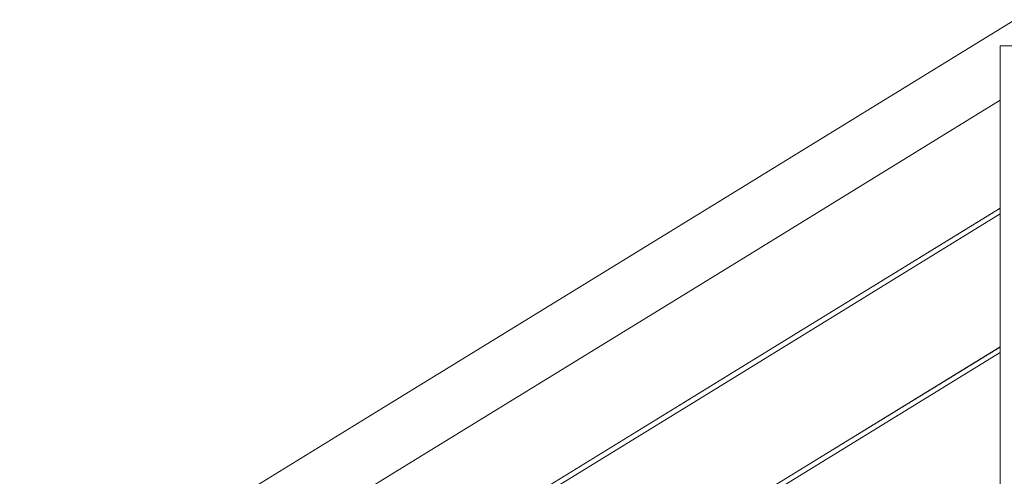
# Model space of a CAD drawing. Header units: millimetres. Extents: x -101298 to -58298, y 45839 to 66839.
# Tile 35 of 124: x -84627 to -83822, y 53163 to 53537. Entities that reach past the tile are written whole.
import ezdxf

# ---------------------------------------------------------------- set-up
doc = ezdxf.new("R2010")
doc.units = ezdxf.units.MM
doc.header["$MEASUREMENT"] = 0
doc.linetypes.add('Wipeout_Contour', pattern=[1000, 0, -1000])
doc.layers.add('Nowe_Konstrukcja - Schody', color=7, linetype='Continuous')
doc.layers.add('Nowe_Konstrukcja - Ściany zew', color=7, linetype='Continuous')
doc.layers.add('Nowe_Konstrukcja - Schody_Nr_pióra__101', color=250, linetype='Continuous', lineweight=13, true_color=0x333333)

msp = doc.modelspace()

# ---------------------------------------------------------------- wipeouts: each hides what was drawn before it
at = {"color": 254, "linetype": 'Wipeout_Contour', "lineweight": 0, "ltscale": 697845.676142}
msp.add_wipeout([(-84627.26, 52975.44), (-84627.26, 52891.14), (-84624.99, 52889.59), (-84608.35, 52901.08), (-83825.6, 53382.54), (-83825.6, 53470.84), (-84593.61, 52998.45)], dxfattribs=at).dxf.layer = 'Nowe_Konstrukcja - Ściany zew'

# ---------------------------------------------------------------- next in the draw order: wipeouts: each hides what was drawn before it
at = {"color": 254, "linetype": 'Wipeout_Contour', "lineweight": 0, "ltscale": 597709.060031}
msp.add_wipeout([(-84606.17, 52897.72), (-84621.49, 52887.19), (-84593.61, 52868.13), (-84535.63, 52832.47), (-83825.6, 53269.2), (-83825.6, 53377.84)], dxfattribs=at).dxf.layer = 'Nowe_Konstrukcja - Ściany zew'

# ---------------------------------------------------------------- next in the draw order: wipeouts: each hides what was drawn before it
at = {"color": 254, "linetype": 'Wipeout_Contour', "lineweight": 0, "ltscale": 397837.358314}
msp.add_wipeout([(-83825.6, 53264.51), (-84531.82, 52830.12), (-84443.51, 52775.81), (-83825.6, 53155.87)], dxfattribs=at).dxf.layer = 'Nowe_Konstrukcja - Ściany zew'

# ---------------------------------------------------------------- next in the draw order: wipeouts: each hides what was drawn before it
at = {"color": 254, "linetype": 'Wipeout_Contour', "lineweight": 0, "ltscale": 399171.304135}
msp.add_wipeout([(-84619.87, 53038.76), (-84616.91, 53034.22), (-84336.52, 53206.68), (-84339.36, 53211.3)], dxfattribs=at).dxf.layer = 'Nowe_Konstrukcja - Schody'
at = {"color": 254, "linetype": 'Wipeout_Contour', "lineweight": 0, "ltscale": 1975703.180675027}
msp.add_wipeout([(-83825.6, 52697.84), (-84071.17, 52546.79), (-83936.31, 52463.84), (-83737.26, 52463.84), (-83737.26, 52576.07), (-83767.26, 52576.07), (-83767.26, 52636.07), (-83457.26, 52636.07), (-83457.26, 52748.29), (-83487.26, 52748.29), (-83487.26, 52808.29), (-83177.26, 52808.29), (-83177.26, 52920.51), (-83207.26, 52920.51), (-83207.26, 52980.51), (-82968.93, 52980.51), (-82968.93, 53224.76), (-83775.6, 52728.59), (-83775.6, 52463.84), (-83825.6, 52463.84)], dxfattribs=at).dxf.layer = 'Nowe_Konstrukcja - Ściany zew'

# ---------------------------------------------------------------- next in the draw order: wipeouts: each hides what was drawn before it
at = {"color": 254, "linetype": 'Wipeout_Contour', "lineweight": 0, "ltscale": 399146.878198}
msp.add_wipeout([(-84616.91, 53034.22), (-84612.49, 53027.42), (-84332.27, 53199.77), (-84336.52, 53206.68)], dxfattribs=at).dxf.layer = 'Nowe_Konstrukcja - Schody'

# ---------------------------------------------------------------- next in the draw order: wipeouts: each hides what was drawn before it
at = {"color": 254, "linetype": 'Wipeout_Contour', "lineweight": 0, "ltscale": 399114.964585}
msp.add_wipeout([(-84612.49, 53027.42), (-84607.26, 53019.4), (-84327.26, 53191.62), (-84332.27, 53199.77)], dxfattribs=at).dxf.layer = 'Nowe_Konstrukcja - Schody'

# ---------------------------------------------------------------- next in the draw order: wipeouts: each hides what was drawn before it
at = {"color": 254, "linetype": 'Wipeout_Contour', "lineweight": 0, "ltscale": 399080.422126}
msp.add_wipeout([(-84607.26, 53019.4), (-84602.04, 53011.38), (-84322.25, 53183.47), (-84327.26, 53191.62)], dxfattribs=at).dxf.layer = 'Nowe_Konstrukcja - Schody'

# ---------------------------------------------------------------- next in the draw order: wipeouts: each hides what was drawn before it
at = {"color": 254, "linetype": 'Wipeout_Contour', "lineweight": 0, "ltscale": 399048.509509}
msp.add_wipeout([(-84322.25, 53183.47), (-84602.04, 53011.38), (-84597.61, 53004.58), (-84318, 53176.57)], dxfattribs=at).dxf.layer = 'Nowe_Konstrukcja - Schody'

# ---------------------------------------------------------------- next in the draw order: wipeouts: each hides what was drawn before it
at = {"color": 254, "linetype": 'Wipeout_Contour', "lineweight": 0, "ltscale": 399024.085037}
msp.add_wipeout([(-84318, 53176.57), (-84597.61, 53004.58), (-84594.65, 53000.04), (-84315.16, 53171.95)], dxfattribs=at).dxf.layer = 'Nowe_Konstrukcja - Schody'

# ---------------------------------------------------------------- next in the draw order: wipeouts: each hides what was drawn before it
at = {"color": 254, "linetype": 'Wipeout_Contour', "lineweight": 0, "ltscale": 399010.866653}
msp.add_wipeout([(-84315.16, 53171.95), (-84594.65, 53000.04), (-84593.61, 52998.45), (-84314.16, 53170.33)], dxfattribs=at).dxf.layer = 'Nowe_Konstrukcja - Schody'

# ---------------------------------------------------------------- next in the draw order: wipeouts: each hides what was drawn before it
at = {"color": 254, "linetype": 'Wipeout_Contour', "lineweight": 0, "ltscale": 399184.523414}
msp.add_wipeout([(-84340.36, 53212.92), (-84620.91, 53040.36), (-84619.87, 53038.76), (-84339.36, 53211.3)], dxfattribs=at).dxf.layer = 'Nowe_Konstrukcja - Schody'

# ---------------------------------------------------------------- next in the draw order: wipeouts: each hides what was drawn before it
at = {"color": 254, "linetype": 'Wipeout_Contour', "lineweight": 0, "ltscale": 398591.180722}
msp.add_wipeout([(-84059.36, 53383.52), (-84339.36, 53211.3), (-84336.52, 53206.68), (-84056.52, 53378.9)], dxfattribs=at).dxf.layer = 'Nowe_Konstrukcja - Schody'

# ---------------------------------------------------------------- next in the draw order: wipeouts: each hides what was drawn before it
at = {"color": 254, "linetype": 'Wipeout_Contour', "lineweight": 0, "ltscale": 398566.874812}
msp.add_wipeout([(-84056.52, 53378.9), (-84336.52, 53206.68), (-84332.27, 53199.77), (-84052.27, 53371.99)], dxfattribs=at).dxf.layer = 'Nowe_Konstrukcja - Schody'

# ---------------------------------------------------------------- next in the draw order: wipeouts: each hides what was drawn before it
at = {"color": 254, "linetype": 'Wipeout_Contour', "lineweight": 0, "ltscale": 398535.1181}
msp.add_wipeout([(-84052.27, 53371.99), (-84332.27, 53199.77), (-84327.26, 53191.62), (-84047.26, 53363.84)], dxfattribs=at).dxf.layer = 'Nowe_Konstrukcja - Schody'

# ---------------------------------------------------------------- next in the draw order: wipeouts: each hides what was drawn before it
at = {"color": 254, "linetype": 'Wipeout_Contour', "lineweight": 0, "ltscale": 398500.745493}
msp.add_wipeout([(-84327.26, 53191.62), (-84322.25, 53183.47), (-84042.25, 53355.7), (-84047.26, 53363.84)], dxfattribs=at).dxf.layer = 'Nowe_Konstrukcja - Schody'

# ---------------------------------------------------------------- next in the draw order: wipeouts: each hides what was drawn before it
at = {"color": 254, "linetype": 'Wipeout_Contour', "lineweight": 0, "ltscale": 398468.989953}
msp.add_wipeout([(-84322.25, 53183.47), (-84318, 53176.57), (-84038, 53348.79), (-84042.25, 53355.7)], dxfattribs=at).dxf.layer = 'Nowe_Konstrukcja - Schody'

# ---------------------------------------------------------------- next in the draw order: wipeouts: each hides what was drawn before it
at = {"color": 254, "linetype": 'Wipeout_Contour', "lineweight": 0, "ltscale": 398444.685688}
msp.add_wipeout([(-84318, 53176.57), (-84315.16, 53171.95), (-84035.16, 53344.17), (-84038, 53348.79)], dxfattribs=at).dxf.layer = 'Nowe_Konstrukcja - Schody'

# ---------------------------------------------------------------- next in the draw order: wipeouts: each hides what was drawn before it
at = {"color": 254, "linetype": 'Wipeout_Contour', "lineweight": 0, "ltscale": 398431.532433}
msp.add_wipeout([(-84035.16, 53344.17), (-84315.16, 53171.95), (-84314.16, 53170.33), (-84034.16, 53342.55)], dxfattribs=at).dxf.layer = 'Nowe_Konstrukcja - Schody'

# ---------------------------------------------------------------- next in the draw order: wipeouts: each hides what was drawn before it
at = {"color": 254, "linetype": 'Wipeout_Contour', "lineweight": 0, "ltscale": 398604.335046}
msp.add_wipeout([(-84060.36, 53385.14), (-84340.36, 53212.92), (-84339.36, 53211.3), (-84059.36, 53383.52)], dxfattribs=at).dxf.layer = 'Nowe_Konstrukcja - Schody'

# ---------------------------------------------------------------- next in the draw order: linework, layer by layer
at = {"layer": 'Nowe_Konstrukcja - Schody_Nr_pióra__101', "color": 250, "linetype": 'Continuous', "lineweight": 13, "true_color": 0x333333}
msp.add_line((-84620.91, 53040.36), (-84340.36, 53212.92), dxfattribs=at)

# ---------------------------------------------------------------- next in the draw order: wipeouts: each hides what was drawn before it
at = {"color": 254, "linetype": 'Wipeout_Contour', "lineweight": 0, "ltscale": 398049.124138}
msp.add_wipeout([(-84059.36, 53383.52), (-84056.52, 53378.9), (-83809.86, 53530.62), (-83812.7, 53535.24)], dxfattribs=at).dxf.layer = 'Nowe_Konstrukcja - Schody'

# ---------------------------------------------------------------- next in the draw order: wipeouts: each hides what was drawn before it
at = {"color": 254, "linetype": 'Wipeout_Contour', "lineweight": 0, "ltscale": 696373.782647}
msp.add_wipeout([(-83809.86, 53530.62), (-84056.52, 53378.9), (-84052.27, 53371.99), (-83825.6, 53511.42), (-83825.6, 53515.56), (-83818.86, 53515.56), (-83805.61, 53523.71)], dxfattribs=at).dxf.layer = 'Nowe_Konstrukcja - Schody'

# ---------------------------------------------------------------- next in the draw order: wipeouts: each hides what was drawn before it
at = {"color": 254, "linetype": 'Wipeout_Contour', "lineweight": 0, "ltscale": 398016.020077}
msp.add_wipeout([(-83825.6, 53511.42), (-84052.27, 53371.99), (-84047.26, 53363.84), (-83825.6, 53500.19)], dxfattribs=at).dxf.layer = 'Nowe_Konstrukcja - Schody'

# ---------------------------------------------------------------- next in the draw order: wipeouts: each hides what was drawn before it
at = {"color": 254, "linetype": 'Wipeout_Contour', "lineweight": 0, "ltscale": 397986.73601}
msp.add_wipeout([(-84047.26, 53363.84), (-84042.25, 53355.7), (-83825.6, 53488.96), (-83825.6, 53500.19)], dxfattribs=at).dxf.layer = 'Nowe_Konstrukcja - Schody'

# ---------------------------------------------------------------- next in the draw order: wipeouts: each hides what was drawn before it
at = {"color": 254, "linetype": 'Wipeout_Contour', "lineweight": 0, "ltscale": 397959.681625}
msp.add_wipeout([(-84042.25, 53355.7), (-84038, 53348.79), (-83825.6, 53479.43), (-83825.6, 53488.96)], dxfattribs=at).dxf.layer = 'Nowe_Konstrukcja - Schody'

# ---------------------------------------------------------------- next in the draw order: wipeouts: each hides what was drawn before it
at = {"color": 254, "linetype": 'Wipeout_Contour', "lineweight": 0, "ltscale": 397938.974923}
msp.add_wipeout([(-84038, 53348.79), (-84035.16, 53344.17), (-83825.6, 53473.07), (-83825.6, 53479.43)], dxfattribs=at).dxf.layer = 'Nowe_Konstrukcja - Schody'

# ---------------------------------------------------------------- next in the draw order: wipeouts: each hides what was drawn before it
at = {"color": 254, "linetype": 'Wipeout_Contour', "lineweight": 0, "ltscale": 397927.767263}
msp.add_wipeout([(-83825.6, 53473.07), (-84035.16, 53344.17), (-84034.16, 53342.55), (-83825.6, 53470.84)], dxfattribs=at).dxf.layer = 'Nowe_Konstrukcja - Schody'

# ---------------------------------------------------------------- next in the draw order: wipeouts: each hides what was drawn before it
at = {"color": 254, "linetype": 'Wipeout_Contour', "lineweight": 0, "ltscale": 398062.296446}
msp.add_wipeout([(-83813.69, 53536.86), (-84060.36, 53385.14), (-84059.36, 53383.52), (-83812.7, 53535.24)], dxfattribs=at).dxf.layer = 'Nowe_Konstrukcja - Schody'

# ---------------------------------------------------------------- next in the draw order: wipeouts: each hides what was drawn before it
at = {"color": 254, "linetype": 'Wipeout_Contour', "lineweight": 0, "ltscale": 396598.468357}
msp.add_wipeout([(-83825.6, 52463.84), (-83775.6, 52463.84), (-83775.6, 53515.56), (-83825.6, 53515.56)], dxfattribs=at).dxf.layer = 'Nowe_Konstrukcja - Schody'

# ---------------------------------------------------------------- next in the draw order: linework, layer by layer
at = {"layer": 'Nowe_Konstrukcja - Schody_Nr_pióra__101', "color": 250, "linetype": 'Continuous', "lineweight": 13, "true_color": 0x333333}
msp.add_line((-83825.6, 53515.56), (-83775.6, 53515.56), dxfattribs=at)

# ---------------------------------------------------------------- next in the draw order: wipeouts: each hides what was drawn before it
at = {"color": 254, "linetype": 'Wipeout_Contour', "lineweight": 0, "ltscale": 397503.107435}
msp.add_wipeout([(-84048, 53131.72), (-84047.26, 53130.51), (-83825.6, 53266.85), (-83825.6, 53268.51)], dxfattribs=at).dxf.layer = 'Nowe_Konstrukcja - Schody'

# ---------------------------------------------------------------- next in the draw order: wipeouts: each hides what was drawn before it
at = {"color": 254, "linetype": 'Wipeout_Contour', "lineweight": 0, "ltscale": 397498.78663}
msp.add_wipeout([(-84047.26, 53130.51), (-84046.52, 53129.31), (-83825.6, 53265.19), (-83825.6, 53266.85)], dxfattribs=at).dxf.layer = 'Nowe_Konstrukcja - Schody'

# ---------------------------------------------------------------- next in the draw order: wipeouts: each hides what was drawn before it
at = {"color": 254, "linetype": 'Wipeout_Contour', "lineweight": 0, "ltscale": 397495.730749}
msp.add_wipeout([(-84046.52, 53129.31), (-84046.21, 53128.81), (-83825.6, 53264.51), (-83825.6, 53265.19)], dxfattribs=at).dxf.layer = 'Nowe_Konstrukcja - Schody'

# ---------------------------------------------------------------- next in the draw order: wipeouts: each hides what was drawn before it
at = {"color": 254, "linetype": 'Wipeout_Contour', "lineweight": 0, "ltscale": 397506.162094}
msp.add_wipeout([(-84048.31, 53132.22), (-84048, 53131.72), (-83825.6, 53268.51), (-83825.6, 53269.2)], dxfattribs=at).dxf.layer = 'Nowe_Konstrukcja - Schody'

# ---------------------------------------------------------------- next in the draw order: wipeouts: each hides what was drawn before it
at = {"color": 254, "linetype": 'Wipeout_Contour', "lineweight": 0, "ltscale": 398263.99263}
msp.add_wipeout([(-84048, 53245.05), (-84328, 53072.83), (-84327.26, 53071.62), (-84047.26, 53243.84)], dxfattribs=at).dxf.layer = 'Nowe_Konstrukcja - Schody'

# ---------------------------------------------------------------- next in the draw order: wipeouts: each hides what was drawn before it
at = {"color": 254, "linetype": 'Wipeout_Contour', "lineweight": 0, "ltscale": 398258.9142}
msp.add_wipeout([(-84327.26, 53071.62), (-84326.52, 53070.42), (-84046.52, 53242.64), (-84047.26, 53243.84)], dxfattribs=at).dxf.layer = 'Nowe_Konstrukcja - Schody'

# ---------------------------------------------------------------- next in the draw order: wipeouts: each hides what was drawn before it
at = {"color": 254, "linetype": 'Wipeout_Contour', "lineweight": 0, "ltscale": 398255.323193}
msp.add_wipeout([(-84326.52, 53070.42), (-84326.21, 53069.92), (-84046.21, 53242.14), (-84046.52, 53242.64)], dxfattribs=at).dxf.layer = 'Nowe_Konstrukcja - Schody'

# ---------------------------------------------------------------- next in the draw order: wipeouts: each hides what was drawn before it
at = {"color": 254, "linetype": 'Wipeout_Contour', "lineweight": 0, "ltscale": 398267.583654}
msp.add_wipeout([(-84048.31, 53245.55), (-84328.31, 53073.33), (-84328, 53072.83), (-84048, 53245.05)], dxfattribs=at).dxf.layer = 'Nowe_Konstrukcja - Schody'

# ---------------------------------------------------------------- next in the draw order: linework, layer by layer
at = {"layer": 'Nowe_Konstrukcja - Schody_Nr_pióra__101', "color": 250, "linetype": 'Continuous', "lineweight": 13, "true_color": 0x333333}
for p, q in [((-84340.36, 53212.92), (-84060.36, 53385.14)), ((-84593.61, 52998.45), (-84314.16, 53170.33))]:
    msp.add_line(p, q, dxfattribs=at)

# ---------------------------------------------------------------- next in the draw order: wipeouts: each hides what was drawn before it
at = {"color": 254, "linetype": 'Wipeout_Contour', "lineweight": 0, "ltscale": 397745.977519}
msp.add_wipeout([(-84048, 53245.05), (-84047.26, 53243.84), (-83825.6, 53380.19), (-83825.6, 53381.85)], dxfattribs=at).dxf.layer = 'Nowe_Konstrukcja - Schody'

# ---------------------------------------------------------------- next in the draw order: wipeouts: each hides what was drawn before it
at = {"color": 254, "linetype": 'Wipeout_Contour', "lineweight": 0, "ltscale": 397741.652811}
msp.add_wipeout([(-84047.26, 53243.84), (-84046.52, 53242.64), (-83825.6, 53378.53), (-83825.6, 53380.19)], dxfattribs=at).dxf.layer = 'Nowe_Konstrukcja - Schody'

# ---------------------------------------------------------------- next in the draw order: wipeouts: each hides what was drawn before it
at = {"color": 254, "linetype": 'Wipeout_Contour', "lineweight": 0, "ltscale": 397738.59417}
msp.add_wipeout([(-84046.52, 53242.64), (-84046.21, 53242.14), (-83825.6, 53377.84), (-83825.6, 53378.53)], dxfattribs=at).dxf.layer = 'Nowe_Konstrukcja - Schody'

# ---------------------------------------------------------------- next in the draw order: wipeouts: each hides what was drawn before it
at = {"color": 254, "linetype": 'Wipeout_Contour', "lineweight": 0, "ltscale": 397749.034925}
msp.add_wipeout([(-84048.31, 53245.55), (-84048, 53245.05), (-83825.6, 53381.85), (-83825.6, 53382.54)], dxfattribs=at).dxf.layer = 'Nowe_Konstrukcja - Schody'

# ---------------------------------------------------------------- next in the draw order: linework, layer by layer
at = {"layer": 'Nowe_Konstrukcja - Schody_Nr_pióra__101', "color": 250, "linetype": 'Continuous', "lineweight": 13, "true_color": 0x333333}
for p, q in [((-84060.36, 53385.14), (-83813.69, 53536.86)), ((-83825.6, 52463.84), (-83825.6, 53515.56)), ((-84034.16, 53342.55), (-83825.6, 53470.84)), ((-84048.31, 53245.55), (-83825.6, 53382.54)), ((-84046.21, 53242.14), (-83825.6, 53377.84)), ((-84314.16, 53170.33), (-84034.16, 53342.55)), ((-84048.31, 53132.22), (-83825.6, 53269.2)), ((-84046.21, 53128.81), (-83825.6, 53264.51)), ((-84328.31, 53073.33), (-84048.31, 53245.55)), ((-84326.21, 53069.92), (-84046.21, 53242.14))]:
    msp.add_line(p, q, dxfattribs=at)

doc.saveas('drawing.dxf')
